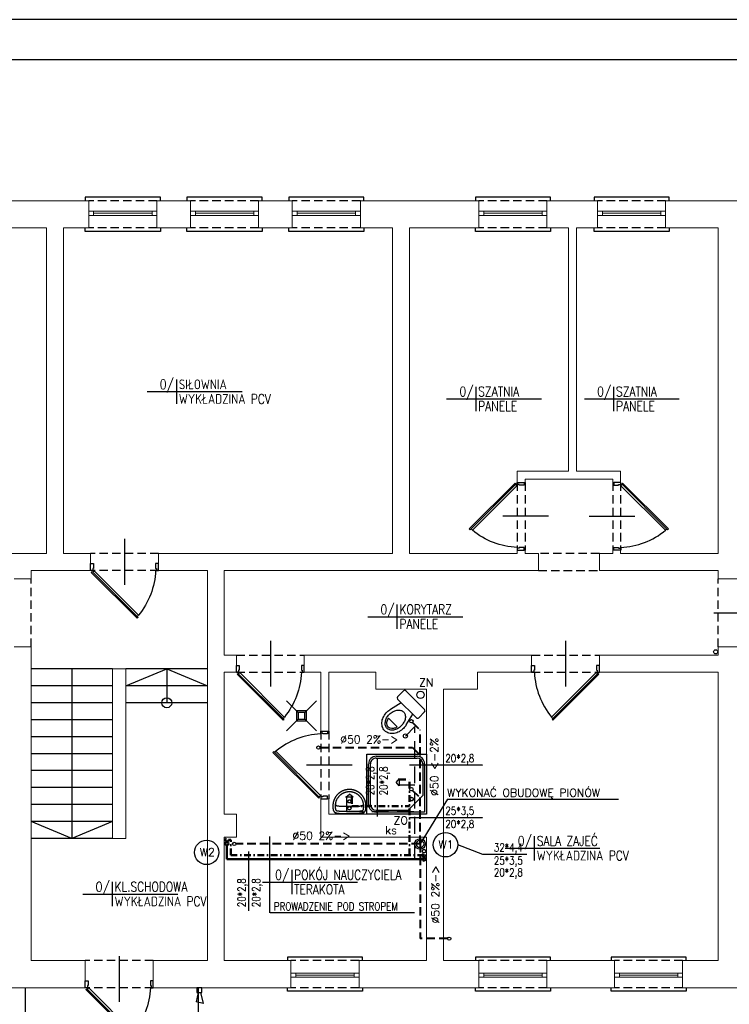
# Model space of a CAD drawing. Header units: millimetres. Extents: x -2603 to 1446, y -6775 to 6616.
# Tile 66 of 74: x -1021 to 48, y 101 to 1585. Entities that reach past the tile are written whole.
import ezdxf
from ezdxf.enums import TextEntityAlignment as Align

# ---------------------------------------------------------------- set-up
doc = ezdxf.new("R2010")
doc.units = ezdxf.units.MM
for name, pattern in [('ACAD_ISO12W100', [21, 12, -3, 0, -3, 0, -3]), ('DASHDOT', [1, 0.5, -0.25, 0, -0.25]), ('DASHED', [19.05, 12.7, -6.35]), ('DASHED2', [0.375, 0.25, -0.125])]:
    doc.linetypes.add(name, pattern=pattern)
doc.layers.get('0').update_dxf_attribs({"color": 252})
for name, color, linetype in [('1-OPIS-POM', 252, 'Continuous'), ('I-DRZWI', 252, 'Continuous'), ('I-MEBLE', 252, 'Continuous'), ('I-NAD', 252, 'DASHED'), ('I-SCIANA', 252, 'Continuous'), ('I-WIDOK', 252, 'Continuous'), ('IS CWU', 4, 'DASHDOT'), ('IS cwu cyrkulacja', 3, 'ACAD_ISO12W100'), ('IS KAN_S_OPIS', 2, 'Continuous'), ('IS KAN_SAN_RURY', 1, 'Continuous'), ('IS opis woda', 7, 'DASHED2'), ('IS WODA opis', 2, 'Continuous'), ('MK_IS W_CWU', 5, 'DASHED'), ('MK_IS W_Z', 5, 'Continuous'), ('TABELKA', 252, 'Continuous')]:
    doc.layers.add(name, color=color, linetype=linetype)
for name, color, linetype, lineweight in [('I-OKNA', 252, 'Continuous', 5), ('IS ks pod stropem', 1, 'DASHED', 40), ('IS woda w', 5, 'Continuous', 40)]:
    doc.layers.add(name, color=color, linetype=linetype, lineweight=lineweight)
doc.styles.add('ROMANS', font='romans.shx', dxfattribs={"width": 0.75})
doc.styles.add('TECH', font='simplex.shx')

# ---------------------------------------------------------------- blocks, each defined once
blk = doc.blocks.new('D90')
blk.add_line((32.6, 45), (-28, 45))
for points in [[(-9.2, 87.2), (-9.2, 90), (0, 90), (0, 86.3), (-6.4, 86.3), (-6.4, 87.2)], [(-72.6, 61.8), (-11.7, 0.9), (-10.6, 2), (-71.5, 62.9)], [(-9.2, 2.8), (-9.2, 0), (0, 0), (0, 3.7), (-6.4, 3.7), (-6.4, 2.8)]]:
    blk.add_lwpolyline(points, close=True)
blk.add_lwpolyline([(-11.3, 2.7), (-9.5, 4.5), (-68.6, 63.5), (-70.3, 61.8)])
blk.add_arc((-4.6, -14.5), 100.9, 92.6186, 129.3487)
blk = doc.blocks.new('OPIS-POM')
for p, q in [((0, 25), (0, -25)), ((-60, 0), (135, 0))]:
    blk.add_line(p, q)
at = {"style": 'ROMANS', "width": 0.8, "flags": 4}
blk.add_attdef('NR', text='', height=20, dxfattribs=at).set_placement((-5, 5), align=Align.RIGHT)
blk.add_attdef('NAZWA', (5, 5), '', height=20, dxfattribs=at)
blk.add_attdef('POW.', text='', height=20, dxfattribs=at).set_placement((-5, -5), align=Align.TOP_RIGHT)
blk.add_attdef('POSADZKA', text='', height=20, dxfattribs=at).set_placement((5, -5), align=Align.TOP_LEFT)
blk = doc.blocks.new('kratka')
for p, q in [((-15, 0), (-30, 15)), ((0, 0), (15, 15)), ((-30, -30), (-15, -15)), ((15, -30), (0, -15))]:
    blk.add_line(p, q)
blk.add_lwpolyline([(0, 0), (-15, 0), (-15, -15), (0, -15)], close=True)
blk = doc.blocks.new('umywalk50')
for points in [[(11.4, -2.5), (11.1, -2.1), (10.9, -1.7), (10.7, -1.4), (10.5, -1), (10.4, -0.5), (10.4, 0), (-10.4, 0), (-31.3, 0), (-31.3, -0.5), (-31.4, -1), (-31.5, -1.4), (-31.7, -1.7), (-32, -2.1), (-32.3, -2.5)], [(-31.8, -15), (-31.7, -14.8), (-31.7, -14.6), (-31.6, -14.4), (-31.6, -14.2), (-31.5, -14), (-31.4, -13.9), (-31.3, -13.7), (-31.2, -13.5), (-31, -13.4), (-30.9, -13.3), (-30.7, -13.1), (-30.5, -13), (-30.3, -12.9), (-30.1, -12.8), (-29.8, -12.7), (-29.5, -12.6), (-29.2, -12.5), (-28.9, -12.4), (-28.5, -12.4), (-28.1, -12.3), (-27.6, -12.2), (-27.2, -12.2), (-26.7, -12.2), (-26.1, -12.1), (-25.5, -12.1), (-24.9, -12.1), (-24.2, -12), (-23.5, -12), (-22.8, -12), (-22, -12), (-10.5, -12), (1, -12), (1.8, -12), (2.6, -12), (3.3, -12), (4, -12.1), (4.6, -12.1), (5.2, -12.1), (5.7, -12.2), (6.2, -12.2), (6.7, -12.3), (7.1, -12.3), (7.5, -12.4), (7.9, -12.4), (8.3, -12.5), (8.6, -12.6), (8.9, -12.7), (9.1, -12.8), (9.4, -12.9), (9.6, -13), (9.8, -13.1), (9.9, -13.3), (10.1, -13.4), (10.2, -13.5), (10.3, -13.7), (10.4, -13.9), (10.5, -14), (10.6, -14.2), (10.7, -14.4), (10.7, -14.6), (10.8, -14.8), (10.8, -15)]]:
    blk.add_lwpolyline(points)
for points in [[(14.6, -12), (14.6, -12.4), (14.5, -12.7), (14.5, -13.1), (14.5, -13.5), (14.5, -13.8), (14.5, -14.2), (14.4, -14.5), (14.4, -14.9), (14.3, -15.3), (14.3, -15.6), (14.2, -16), (14.2, -16.3), (14.1, -16.7), (14.1, -17), (14, -17.4), (13.9, -17.7), (13.8, -18), (13.7, -18.4), (13.6, -18.7), (13.5, -19.1), (13.4, -19.4), (13.3, -19.7), (13.2, -20), (13.1, -20.4), (13, -20.7), (12.9, -21), (12.8, -21.3), (12.6, -21.7), (12.5, -22), (12.3, -22.3), (12.2, -22.6), (12, -22.9), (11.9, -23.2), (11.7, -23.5), (11.6, -23.8), (11.4, -24.1), (11.2, -24.4), (11.1, -24.7), (10.9, -25), (10.7, -25.3), (10.5, -25.6), (10.3, -25.9), (10.2, -26.2), (10, -26.5), (9.8, -26.7), (9.6, -27), (9.3, -27.3), (9.1, -27.5), (8.9, -27.8), (8.7, -28.1), (8.5, -28.3), (8.3, -28.6), (8, -28.8), (7.8, -29.1), (7.6, -29.3), (7.3, -29.6), (7.1, -29.8), (6.8, -30.1), (6.6, -30.3), (6.3, -30.5), (6.1, -30.8), (5.8, -31), (5.6, -31.2), (5.3, -31.4), (5.1, -31.6), (4.8, -31.8), (4.5, -32), (4.2, -32.2), (4, -32.4), (3.7, -32.6), (3.4, -32.8), (3.1, -33), (2.8, -33.2), (2.5, -33.4), (2.2, -33.6), (1.9, -33.7), (1.6, -33.9), (1.3, -34.1), (1, -34.2), (0.7, -34.4), (0.4, -34.5), (0.1, -34.7), (-0.2, -34.8), (-0.5, -35), (-0.8, -35.1), (-1.1, -35.2), (-1.5, -35.4), (-1.8, -35.5), (-2.1, -35.6), (-2.4, -35.7), (-2.8, -35.8), (-3.1, -35.9), (-3.4, -36), (-3.8, -36.1), (-4.1, -36.2), (-4.5, -36.3), (-4.8, -36.4), (-5.1, -36.5), (-5.5, -36.5), (-5.8, -36.6), (-6.2, -36.7), (-6.5, -36.7), (-6.9, -36.8), (-7.2, -36.8), (-7.6, -36.9), (-7.9, -36.9), (-8.3, -37), (-8.7, -37), (-9, -37), (-9.4, -37), (-9.7, -37), (-10.1, -37), (-10.5, -37), (-10.5, -37), (-10.8, -37), (-11.2, -37), (-11.6, -37), (-11.9, -37), (-12.3, -37), (-12.7, -37), (-13, -36.9), (-13.4, -36.9), (-13.7, -36.8), (-14.1, -36.8), (-14.4, -36.7), (-14.8, -36.7), (-15.1, -36.6), (-15.5, -36.5), (-15.8, -36.5), (-16.2, -36.4), (-16.5, -36.3), (-16.8, -36.2), (-17.2, -36.1), (-17.5, -36), (-17.8, -35.9), (-18.2, -35.8), (-18.5, -35.7), (-18.8, -35.6), (-19.2, -35.5), (-19.5, -35.4), (-19.8, -35.2), (-20.1, -35.1), (-20.4, -35), (-20.8, -34.8), (-21.1, -34.7), (-21.4, -34.5), (-21.7, -34.4), (-22, -34.2), (-22.3, -34.1), (-22.6, -33.9), (-22.9, -33.7), (-23.2, -33.6), (-23.5, -33.4), (-23.8, -33.2), (-24.1, -33), (-24.3, -32.8), (-24.6, -32.6), (-24.9, -32.4), (-25.2, -32.2), (-25.5, -32), (-25.7, -31.8), (-26, -31.6), (-26.3, -31.4), (-26.5, -31.2), (-26.8, -31), (-27, -30.8), (-27.3, -30.5), (-27.6, -30.3), (-27.8, -30.1), (-28, -29.8), (-28.3, -29.6), (-28.5, -29.3), (-28.8, -29.1), (-29, -28.8), (-29.2, -28.6), (-29.4, -28.3), (-29.7, -28.1), (-29.9, -27.8), (-30.1, -27.5), (-30.3, -27.3), (-30.5, -27), (-30.7, -26.7), (-30.9, -26.4), (-31.1, -26.2), (-31.3, -25.9), (-31.5, -25.6), (-31.7, -25.3), (-31.8, -25), (-32, -24.7), (-32.2, -24.4), (-32.4, -24.1), (-32.5, -23.8), (-32.7, -23.5), (-32.8, -23.2), (-33, -22.9), (-33.1, -22.6), (-33.3, -22.3), (-33.4, -22), (-33.6, -21.7), (-33.7, -21.3), (-33.8, -21), (-34, -20.7), (-34.1, -20.4), (-34.2, -20), (-34.3, -19.7), (-34.4, -19.4), (-34.5, -19), (-34.6, -18.7), (-34.7, -18.4), (-34.8, -18), (-34.9, -17.7), (-34.9, -17.3), (-35, -17), (-35.1, -16.7), (-35.1, -16.3), (-35.2, -16), (-35.2, -15.6), (-35.3, -15.3), (-35.3, -14.9), (-35.4, -14.5), (-35.4, -14.2), (-35.4, -13.8), (-35.5, -13.5), (-35.5, -13.1), (-35.5, -12.7), (-35.5, -12.4), (-35.5, -12), (-35.5, -12), (-35.5, -11.7), (-35.5, -11.2), (-35.5, -10.7), (-35.4, -10.2), (-35.4, -9.6), (-35.4, -9.2), (-35.3, -8.7), (-35.3, -8.4), (-35.2, -8), (-35.2, -7.5), (-35.1, -7.1), (-35, -6.7), (-34.9, -6.4), (-34.8, -6), (-34.7, -5.6), (-34.6, -5.3), (-34.5, -5), (-34.4, -4.7), (-34.2, -4.4), (-34, -4.1), (-33.9, -3.9), (-33.7, -3.6), (-33.5, -3.4), (-33.2, -3.2), (-33, -3), (-32.7, -2.8), (-32.5, -2.6), (-32.1, -2.4), (-31.8, -2.3), (-31.5, -2.1), (-31.1, -2), (-30.7, -1.8), (-30.3, -1.7), (-29.8, -1.6), (-29.4, -1.5), (-29.4, -1.5), (-29, -1.4), (-28.6, -1.4), (-28.2, -1.3), (-27.8, -1.2), (-27.4, -1.2), (-26.9, -1.1), (-26.5, -1.1), (-26, -1), (-25.6, -1), (-25.1, -1), (-24.6, -1), (-10.5, -1), (3.7, -1), (4.2, -1), (4.6, -1), (5.1, -1.1), (5.5, -1.1), (6, -1.1), (6.4, -1.2), (6.8, -1.2), (7.3, -1.3), (7.7, -1.4), (8, -1.4), (8.4, -1.5), (8.9, -1.6), (9.3, -1.7), (9.8, -1.8), (10.2, -2), (10.5, -2.1), (10.9, -2.3), (11.2, -2.4), (11.5, -2.6), (11.8, -2.8), (12.1, -3), (12.3, -3.2), (12.5, -3.4), (12.7, -3.6), (12.9, -3.9), (13.1, -4.1), (13.3, -4.4), (13.4, -4.7), (13.5, -5), (13.7, -5.3), (13.8, -5.7), (13.9, -6), (14, -6.4), (14.1, -6.7), (14.2, -7.1), (14.2, -7.5), (14.3, -8), (14.4, -8.4), (14.4, -8.7), (14.4, -9.2), (14.5, -9.7), (14.5, -10.2), (14.5, -10.7), (14.5, -11.2), (14.6, -11.7)], [(-10.5, -33.5), (-11, -33.5), (-11.6, -33.5), (-12.1, -33.5), (-12.7, -33.4), (-13.1, -33.4), (-13.5, -33.3), (-13.9, -33.2), (-14.3, -33.2), (-14.7, -33.1), (-15.1, -33), (-15.5, -32.9), (-15.9, -32.8), (-16.3, -32.7), (-16.7, -32.6), (-17.1, -32.5), (-17.5, -32.4), (-17.9, -32.2), (-18.3, -32.1), (-18.7, -31.9), (-19.1, -31.7), (-19.5, -31.5), (-19.9, -31.3), (-20.3, -31.1), (-20.7, -30.9), (-21.1, -30.7), (-21.4, -30.5), (-21.8, -30.3), (-22.1, -30.1), (-22.5, -29.8), (-22.8, -29.6), (-23.2, -29.4), (-23.5, -29.1), (-23.8, -28.9), (-24.1, -28.6), (-24.4, -28.3), (-24.7, -28.1), (-25.1, -27.8), (-25.4, -27.5), (-25.7, -27.2), (-26, -26.9), (-26.3, -26.6), (-26.6, -26.3), (-26.8, -25.9), (-27.1, -25.6), (-27.4, -25.3), (-27.6, -24.9), (-27.9, -24.6), (-28.1, -24.2), (-28.4, -23.9), (-28.6, -23.5), (-28.9, -23.2), (-29.9, -21.3), (-30, -20.9), (-30.2, -20.6), (-30.4, -20.2), (-30.5, -19.8), (-30.7, -19.4), (-30.8, -19), (-30.9, -18.7), (-31, -18.3), (-31.2, -17.9), (-31.3, -17.5), (-31.4, -17.1), (-31.5, -16.7), (-31.5, -16.3), (-31.6, -15.9), (-31.7, -15.6), (-31.8, -15.2), (-31.8, -14.8), (-31.9, -14.4), (-31.9, -14), (-31.9, -13.6), (-32, -13.2), (-32, -12.8), (-32, -12.4), (-32, -11.9), (-32, -11.5), (-32, -11.1), (-32, -10.7), (-31.9, -10.3), (-31.9, -9.9), (-31.9, -9.5), (-31.8, -9), (-31.8, -8.6), (-31.7, -8.2), (-31.7, -7.8), (-31.6, -7.4), (-31.5, -7), (-31.4, -6.6), (-31.2, -6.3), (-31, -6.1), (-30.8, -5.8), (-30.5, -5.6), (-30.2, -5.4), (-29.9, -5.3), (-29.5, -5.1), (-29.2, -5), (-28.8, -4.9), (-28.4, -4.8), (-27.9, -4.7), (-27.5, -4.7), (-27.1, -4.6), (-26.7, -4.6), (-26.3, -4.6), (-25.9, -4.5), (-25.5, -4.5), (-25.2, -4.5), (-24.9, -4.5), (-24.6, -4.5), (-10.5, -4.5), (3.7, -4.5), (4, -4.5), (4.3, -4.5), (4.6, -4.5), (5, -4.5), (5.4, -4.6), (5.8, -4.6), (6.2, -4.6), (6.6, -4.7), (7, -4.7), (7.4, -4.8), (7.8, -4.9), (8.2, -5), (8.6, -5.1), (9, -5.3), (9.3, -5.4), (9.6, -5.6), (9.9, -5.8), (10.1, -6.1), (10.3, -6.3), (10.4, -6.6), (10.5, -7), (10.6, -7.4), (10.7, -7.8), (10.8, -8.2), (10.9, -8.6), (10.9, -9), (10.9, -9.5), (11, -9.9), (11, -10.3), (11, -10.7), (11, -11.1), (11, -11.5), (11, -11.9), (11, -12.4), (11, -12.8), (11, -13.2), (11, -13.6), (11, -14), (10.9, -14.4), (10.9, -14.8), (10.8, -15.2), (10.7, -15.6), (10.7, -16), (10.6, -16.3), (10.5, -16.7), (10.4, -17.1), (10.3, -17.5), (10.2, -17.9), (10.1, -18.3), (10, -18.7), (9.8, -19), (9.7, -19.4), (9.6, -19.8), (9.4, -20.2), (9.3, -20.6), (9.1, -20.9), (8.9, -21.3), (8.9, -21.3), (7.9, -23.2), (7.7, -23.5), (7.5, -23.9), (7.2, -24.2), (7, -24.6), (6.7, -24.9), (6.4, -25.3), (6.2, -25.6), (5.9, -25.9), (5.6, -26.3), (5.3, -26.6), (5, -26.9), (4.7, -27.2), (4.4, -27.5), (4.1, -27.8), (3.8, -28.1), (3.5, -28.3), (3.2, -28.6), (2.9, -28.9), (2.5, -29.1), (2.2, -29.4), (1.9, -29.6), (1.5, -29.8), (1.2, -30.1), (0.9, -30.3), (0.5, -30.5), (0.1, -30.7), (-0.2, -30.9), (-0.6, -31.1), (-1, -31.3), (-1.4, -31.5), (-1.8, -31.7), (-2.3, -31.9), (-2.7, -32.1), (-3.1, -32.2), (-3.1, -32.2), (-3.5, -32.4), (-3.9, -32.5), (-4.3, -32.6), (-4.7, -32.7), (-5.1, -32.8), (-5.5, -32.9), (-5.8, -33), (-6.2, -33.1), (-6.6, -33.2), (-7, -33.2), (-7.4, -33.3), (-7.9, -33.4), (-8.3, -33.4), (-8.8, -33.5), (-9.4, -33.5), (-9.9, -33.5)], [(-8.2, -19), (-8.2, -19), (-8.2, -18.9), (-8.2, -18.9), (-8.2, -18.9), (-8.2, -18.9), (-8.2, -18.8), (-8.2, -18.8), (-8.2, -18.8), (-8.2, -18.8), (-8.2, -18.7), (-8.2, -18.7), (-8.2, -18.7), (-8.2, -18.7), (-8.2, -18.6), (-8.2, -18.6), (-8.2, -18.6), (-8.2, -18.6), (-8.2, -18.5), (-8.2, -18.5), (-8.2, -18.5), (-8.2, -18.5), (-8.2, -18.4), (-8.3, -18.4), (-8.3, -18.4), (-8.3, -18.4), (-8.3, -18.3), (-8.3, -18.3), (-8.3, -18.3), (-8.3, -18.3), (-8.3, -18.2), (-8.3, -18.2), (-8.3, -18.2), (-8.3, -18.2), (-8.3, -18.1), (-8.4, -18.1), (-8.4, -18.1), (-8.4, -18.1), (-8.4, -18), (-8.4, -18), (-8.4, -18), (-8.4, -18), (-8.4, -17.9), (-8.4, -17.9), (-8.5, -17.9), (-8.5, -17.9), (-8.5, -17.8), (-8.5, -17.8), (-8.5, -17.8), (-8.5, -17.8), (-8.5, -17.8), (-8.6, -17.7), (-8.6, -17.7), (-8.6, -17.7), (-8.6, -17.7), (-8.6, -17.6), (-8.6, -17.6), (-8.6, -17.6), (-8.7, -17.6), (-8.7, -17.6), (-8.7, -17.5), (-8.7, -17.5), (-8.7, -17.5), (-8.7, -17.5), (-8.8, -17.5), (-8.8, -17.4), (-8.8, -17.4), (-8.8, -17.4), (-8.8, -17.4), (-8.9, -17.4), (-8.9, -17.3), (-8.9, -17.3), (-8.9, -17.3), (-8.9, -17.3), (-8.9, -17.3), (-9, -17.3), (-9, -17.2), (-9, -17.2), (-9, -17.2), (-9, -17.2), (-9.1, -17.2), (-9.1, -17.2), (-9.1, -17.1), (-9.1, -17.1), (-9.2, -17.1), (-9.2, -17.1), (-9.2, -17.1), (-9.2, -17.1), (-9.2, -17.1), (-9.3, -17), (-9.3, -17), (-9.3, -17), (-9.3, -17), (-9.4, -17), (-9.4, -17), (-9.4, -17), (-9.4, -16.9), (-9.4, -16.9), (-9.5, -16.9), (-9.5, -16.9), (-9.5, -16.9), (-9.5, -16.9), (-9.6, -16.9), (-9.6, -16.9), (-9.6, -16.9), (-9.6, -16.9), (-9.7, -16.8), (-9.7, -16.8), (-9.7, -16.8), (-9.7, -16.8), (-9.8, -16.8), (-9.8, -16.8), (-9.8, -16.8), (-9.8, -16.8), (-9.9, -16.8), (-9.9, -16.8), (-9.9, -16.8), (-9.9, -16.8), (-10, -16.8), (-10, -16.7), (-10, -16.7), (-10, -16.7), (-10.1, -16.7), (-10.1, -16.7), (-10.1, -16.7), (-10.1, -16.7), (-10.2, -16.7), (-10.2, -16.7), (-10.2, -16.7), (-10.3, -16.7), (-10.3, -16.7), (-10.3, -16.7), (-10.3, -16.7), (-10.4, -16.7), (-10.4, -16.7), (-10.4, -16.7), (-10.4, -16.7), (-10.5, -16.7), (-10.5, -16.7), (-10.5, -16.7), (-10.5, -16.7), (-10.6, -16.7), (-10.6, -16.7), (-10.6, -16.7), (-10.6, -16.7), (-10.7, -16.7), (-10.7, -16.7), (-10.7, -16.7), (-10.8, -16.7), (-10.8, -16.7), (-10.8, -16.7), (-10.8, -16.7), (-10.9, -16.7), (-10.9, -16.7), (-10.9, -16.7), (-10.9, -16.7), (-11, -16.7), (-11, -16.8), (-11, -16.8), (-11, -16.8), (-11.1, -16.8), (-11.1, -16.8), (-11.1, -16.8), (-11.1, -16.8), (-11.2, -16.8), (-11.2, -16.8), (-11.2, -16.8), (-11.2, -16.8), (-11.3, -16.8), (-11.3, -16.8), (-11.3, -16.8), (-11.3, -16.9), (-11.4, -16.9), (-11.4, -16.9), (-11.4, -16.9), (-11.4, -16.9), (-11.5, -16.9), (-11.5, -16.9), (-11.5, -16.9), (-11.5, -16.9), (-11.5, -17), (-11.6, -17), (-11.6, -17), (-11.6, -17), (-11.6, -17), (-11.7, -17), (-11.7, -17), (-11.7, -17.1), (-11.7, -17.1), (-11.8, -17.1), (-11.8, -17.1), (-11.8, -17.1), (-11.8, -17.1), (-11.8, -17.1), (-11.9, -17.2), (-11.9, -17.2), (-11.9, -17.2), (-11.9, -17.2), (-11.9, -17.2), (-12, -17.2), (-12, -17.3), (-12, -17.3), (-12, -17.3), (-12, -17.3), (-12.1, -17.3), (-12.1, -17.3), (-12.1, -17.4), (-12.1, -17.4), (-12.1, -17.4), (-12.2, -17.4), (-12.2, -17.4), (-12.2, -17.5), (-12.2, -17.5), (-12.2, -17.5), (-12.2, -17.5), (-12.3, -17.5), (-12.3, -17.6), (-12.3, -17.6), (-12.3, -17.6), (-12.3, -17.6), (-12.3, -17.6), (-12.4, -17.7), (-12.4, -17.7), (-12.4, -17.7), (-12.4, -17.7), (-12.4, -17.7), (-12.4, -17.8), (-12.4, -17.8), (-12.5, -17.8), (-12.5, -17.8), (-12.5, -17.9), (-12.5, -17.9), (-12.5, -17.9), (-12.5, -17.9), (-12.5, -18), (-12.5, -18), (-12.6, -18), (-12.6, -18), (-12.6, -18), (-12.6, -18.1), (-12.6, -18.1), (-12.6, -18.1), (-12.6, -18.1), (-12.6, -18.2), (-12.6, -18.2), (-12.6, -18.2), (-12.7, -18.2), (-12.7, -18.3), (-12.7, -18.3), (-12.7, -18.3), (-12.7, -18.3), (-12.7, -18.4), (-12.7, -18.4), (-12.7, -18.4), (-12.7, -18.4), (-12.7, -18.5), (-12.7, -18.5), (-12.7, -18.5), (-12.7, -18.5), (-12.7, -18.6), (-12.7, -18.6), (-12.8, -18.6), (-12.8, -18.7), (-12.8, -18.7), (-12.8, -18.7), (-12.8, -18.7), (-12.8, -18.8), (-12.8, -18.8), (-12.8, -18.8), (-12.8, -18.8), (-12.8, -18.9), (-12.8, -18.9), (-12.8, -18.9), (-12.8, -18.9), (-12.8, -19), (-12.8, -19), (-12.8, -19), (-12.8, -19), (-12.8, -19.1), (-12.8, -19.1), (-12.8, -19.1), (-12.8, -19.2), (-12.8, -19.2), (-12.8, -19.2), (-12.8, -19.2), (-12.8, -19.3), (-12.8, -19.3), (-12.8, -19.3), (-12.8, -19.3), (-12.8, -19.4), (-12.7, -19.4), (-12.7, -19.4), (-12.7, -19.4), (-12.7, -19.5), (-12.7, -19.5), (-12.7, -19.5), (-12.7, -19.5), (-12.7, -19.6), (-12.7, -19.6), (-12.7, -19.6), (-12.7, -19.6), (-12.7, -19.7), (-12.7, -19.7), (-12.7, -19.7), (-12.7, -19.7), (-12.6, -19.8), (-12.6, -19.8), (-12.6, -19.8), (-12.6, -19.8), (-12.6, -19.9), (-12.6, -19.9), (-12.6, -19.9), (-12.6, -19.9), (-12.6, -20), (-12.6, -20), (-12.5, -20), (-12.5, -20), (-12.5, -20.1), (-12.5, -20.1), (-12.5, -20.1), (-12.5, -20.1), (-12.5, -20.1), (-12.5, -20.2), (-12.4, -20.2), (-12.4, -20.2), (-12.4, -20.2), (-12.4, -20.3), (-12.4, -20.3), (-12.4, -20.3), (-12.4, -20.3), (-12.3, -20.3), (-12.3, -20.4), (-12.3, -20.4), (-12.3, -20.4), (-12.3, -20.4), (-12.3, -20.5), (-12.2, -20.5), (-12.2, -20.5), (-12.2, -20.5), (-12.2, -20.5), (-12.2, -20.6), (-12.2, -20.6), (-12.1, -20.6), (-12.1, -20.6), (-12.1, -20.6), (-12.1, -20.6), (-12.1, -20.7), (-12, -20.7), (-12, -20.7), (-12, -20.7), (-12, -20.7), (-12, -20.8), (-11.9, -20.8), (-11.9, -20.8), (-11.9, -20.8), (-11.9, -20.8), (-11.9, -20.8), (-11.8, -20.9), (-11.8, -20.9), (-11.8, -20.9), (-11.8, -20.9), (-11.8, -20.9), (-11.7, -20.9), (-11.7, -20.9), (-11.7, -21), (-11.7, -21), (-11.6, -21), (-11.6, -21), (-11.6, -21), (-11.6, -21), (-11.6, -21), (-11.5, -21), (-11.5, -21.1), (-11.5, -21.1), (-11.5, -21.1), (-11.4, -21.1), (-11.4, -21.1), (-11.4, -21.1), (-11.4, -21.1), (-11.3, -21.1), (-11.3, -21.1), (-11.3, -21.2), (-11.3, -21.2), (-11.2, -21.2), (-11.2, -21.2), (-11.2, -21.2), (-11.2, -21.2), (-11.1, -21.2), (-11.1, -21.2), (-11.1, -21.2), (-11.1, -21.2), (-11, -21.2), (-11, -21.2), (-11, -21.2), (-11, -21.2), (-10.9, -21.3), (-10.9, -21.3), (-10.9, -21.3), (-10.9, -21.3), (-10.8, -21.3), (-10.8, -21.3), (-10.8, -21.3), (-10.8, -21.3), (-10.7, -21.3), (-10.7, -21.3), (-10.7, -21.3), (-10.7, -21.3), (-10.6, -21.3), (-10.6, -21.3), (-10.6, -21.3), (-10.5, -21.3), (-10.5, -21.3), (-10.5, -21.3), (-10.5, -21.3), (-10.4, -21.3), (-10.4, -21.3), (-10.4, -21.3), (-10.4, -21.3), (-10.3, -21.3), (-10.3, -21.3), (-10.3, -21.3), (-10.3, -21.3), (-10.2, -21.3), (-10.2, -21.3), (-10.2, -21.3), (-10.2, -21.3), (-10.1, -21.3), (-10.1, -21.3), (-10.1, -21.3), (-10, -21.3), (-10, -21.3), (-10, -21.2), (-10, -21.2), (-9.9, -21.2), (-9.9, -21.2), (-9.9, -21.2), (-9.9, -21.2), (-9.8, -21.2), (-9.8, -21.2), (-9.8, -21.2), (-9.8, -21.2), (-9.7, -21.2), (-9.7, -21.2), (-9.7, -21.2), (-9.7, -21.2), (-9.6, -21.1), (-9.6, -21.1), (-9.6, -21.1), (-9.6, -21.1), (-9.5, -21.1), (-9.5, -21.1), (-9.5, -21.1), (-9.5, -21.1), (-9.5, -21.1), (-9.4, -21), (-9.4, -21), (-9.4, -21), (-9.4, -21), (-9.3, -21), (-9.3, -21), (-9.3, -21), (-9.3, -21), (-9.2, -20.9), (-9.2, -20.9), (-9.2, -20.9), (-9.2, -20.9), (-9.2, -20.9), (-9.1, -20.9), (-9.1, -20.9), (-9.1, -20.8), (-9.1, -20.8), (-9.1, -20.8), (-9, -20.8), (-9, -20.8), (-9, -20.8), (-9, -20.7), (-9, -20.7), (-8.9, -20.7), (-8.9, -20.7), (-8.9, -20.7), (-8.9, -20.7), (-8.9, -20.6), (-8.8, -20.6), (-8.8, -20.6), (-8.8, -20.6), (-8.8, -20.6), (-8.8, -20.5), (-8.7, -20.5), (-8.7, -20.5), (-8.7, -20.5), (-8.7, -20.5), (-8.7, -20.4), (-8.7, -20.4), (-8.6, -20.4), (-8.6, -20.4), (-8.6, -20.4), (-8.6, -20.3), (-8.6, -20.3), (-8.6, -20.3), (-8.6, -20.3), (-8.5, -20.2), (-8.5, -20.2), (-8.5, -20.2), (-8.5, -20.2), (-8.5, -20.2), (-8.5, -20.1), (-8.5, -20.1), (-8.4, -20.1), (-8.4, -20.1), (-8.4, -20), (-8.4, -20), (-8.4, -20), (-8.4, -20), (-8.4, -19.9), (-8.4, -19.9), (-8.4, -19.9), (-8.3, -19.9), (-8.3, -19.8), (-8.3, -19.8), (-8.3, -19.8), (-8.3, -19.8), (-8.3, -19.7), (-8.3, -19.7), (-8.3, -19.7), (-8.3, -19.7), (-8.3, -19.6), (-8.3, -19.6), (-8.3, -19.6), (-8.2, -19.6), (-8.2, -19.5), (-8.2, -19.5), (-8.2, -19.5), (-8.2, -19.5), (-8.2, -19.4), (-8.2, -19.4), (-8.2, -19.4), (-8.2, -19.4), (-8.2, -19.3), (-8.2, -19.3), (-8.2, -19.3), (-8.2, -19.3), (-8.2, -19.2), (-8.2, -19.2), (-8.2, -19.2), (-8.2, -19.2), (-8.2, -19.1), (-8.2, -19.1), (-8.2, -19.1), (-8.2, -19.1), (-8.2, -19), (-8.2, -19)]]:
    blk.add_lwpolyline(points, close=True)
blk = doc.blocks.new('natrysk90')
for p, q in [((-90, -90), (-90, 0)), ((-90, 0), (0, 0)), ((0, 0), (0, -90)), ((-90, -90), (-90, 0)), ((-90, 0), (0, 0)), ((-90, -90), (-90, 0)), ((-90, 0), (0, 0)), ((-87.2, -75.9), (-87.2, -2.8)), ((-87.2, -2.8), (-14.1, -2.8)), ((-87.2, -75.9), (-87.2, -2.8)), ((-87.2, -2.8), (-14.1, -2.8)), ((-87.2, -75.9), (-87.2, -2.8)), ((-87.2, -2.8), (-14.1, -2.8)), ((-84.4, -28.1), (-61.9, -5.6)), ((-84.4, -28.1), (-61.9, -5.6)), ((-84.4, -28.1), (-61.9, -5.6)), ((-61.9, -5.6), (-14.1, -5.6)), ((-61.9, -5.6), (-14.1, -5.6)), ((-61.9, -5.6), (-14.1, -5.6)), ((-5.6, -14.1), (-5.6, -75.9)), ((-5.6, -14.1), (-5.6, -75.9)), ((-5.6, -14.1), (-5.6, -75.9)), ((-2.8, -14.1), (-2.8, -75.9)), ((-2.8, -14.1), (-2.8, -75.9)), ((-2.8, -14.1), (-2.8, -75.9)), ((0, 0), (0, -90)), ((0, 0), (0, -90)), ((-84.4, -75.9), (-84.4, -28.1)), ((-84.4, -75.9), (-84.4, -28.1)), ((-84.4, -75.9), (-84.4, -28.1)), ((-14.1, -84.4), (-75.9, -84.4)), ((-14.1, -84.4), (-75.9, -84.4)), ((-14.1, -84.4), (-75.9, -84.4)), ((-14.1, -87.2), (-75.9, -87.2)), ((-14.1, -87.2), (-75.9, -87.2)), ((-14.1, -87.2), (-75.9, -87.2)), ((0, -90), (-90, -90)), ((0, -90), (-90, -90)), ((0, -90), (-90, -90))]:
    blk.add_line(p, q)
blk.add_circle((-67.5, -22.5), 2.81)
blk.add_circle((-67.5, -22.5), 2.81)
blk.add_circle((-67.5, -22.5), 2.81)
for centre, radius, start, end in [((-14.1, -14.1), 11.2, 0, 90), ((-14.1, -14.1), 11.2, 0, 90), ((-14.1, -14.1), 11.2, 0, 90), ((-14.1, -14.1), 8.44, 0, 90), ((-14.1, -14.1), 8.44, 0, 90), ((-14.1, -14.1), 8.44, 0, 90), ((-75.9, -75.9), 11.2, 180, 270), ((-75.9, -75.9), 11.2, 180, 270), ((-75.9, -75.9), 11.2, 180, 270), ((-75.9, -75.9), 8.44, 180, 270), ((-75.9, -75.9), 8.44, 180, 270), ((-75.9, -75.9), 8.44, 180, 270), ((-14.1, -75.9), 8.44, 270, 0), ((-14.1, -75.9), 11.2, 270, 0), ((-14.1, -75.9), 8.44, 270, 0), ((-14.1, -75.9), 11.2, 270, 0), ((-14.1, -75.9), 8.44, 270, 0), ((-14.1, -75.9), 11.2, 270, 0)]:
    blk.add_arc(centre, radius, start, end)
blk = doc.blocks.new('wc')
for p, q in [((20, 0), (-20, 0)), ((-22.5, -2.5), (-22.5, -15)), ((22.5, -15), (22.5, -2.5)), ((-20, -17.5), (20, -17.5)), ((-16.7, -35.7), (-12.5, -17.5)), ((16.7, -35.7), (12.5, -17.5)), ((9.4, -47.6), (-9.4, -47.6))]:
    blk.add_line(p, q)
blk.add_lwpolyline([(12.5, -42.5, -0.072039), (11.5, -49.4, -0.083339), (8.8, -54.9, -0.106661), (4.5, -58.8, -0.132138), (0, -60, -0.132138), (-4.5, -58.8, -0.106661), (-8.8, -54.9, -0.083339), (-11.5, -49.4, -0.072039), (-12.5, -42.5, -0.072039), (-11.5, -35.6, -0.083339), (-8.8, -30.1, -0.106661), (-4.5, -26.2, -0.132138), (0, -25, -0.132138), (4.5, -26.2, -0.106661), (8.8, -30.1, -0.083339), (11.5, -35.6, -0.072039)], format="xyb", close=True)
for points in [[(17.5, -42.5, -0.072039), (16.3, -50.8, -0.083339), (12.9, -57.8, -0.106661), (7.1, -63.1, -0.132138), (0, -65, -0.132138), (-7.1, -63.1, -0.106661), (-12.9, -57.8, -0.083339), (-16.3, -50.8, -0.072039), (-17.5, -42.5, -0.05824), (-16.7, -35.7, -0.083339)], [(16.7, -35.7, -0.05824), (17.5, -42.5, -0.072039)], [(9.4, -47.6, -0.013234), (9.1, -48.7, -0.083339), (6.8, -53.4, -0.106661), (3.3, -56.6, -0.132138), (0, -57.5, -0.132138), (-3.3, -56.6, -0.106661), (-6.8, -53.4, -0.083339), (-9.1, -48.7, -0.013234), (-9.4, -47.6, -0.072039)]]:
    blk.add_lwpolyline(points, format="xyb")
for centre, start, end in [((-20, -2.5), 90, 180), ((20, -2.5), 0, 90), ((-20, -15), 180, 270), ((20, -15), 270, 0)]:
    blk.add_arc(centre, 2.5, start, end)

msp = doc.modelspace()

# ---------------------------------------------------------------- linework, layer by layer
at = {"layer": 'I-NAD'}
for points in [[(-814.2, 1311.9), (-916.9, 1311.9)], [(-660.9, 1311.9), (-763.5, 1311.9)], [(-507.5, 1311.9), (-610.2, 1311.9)], [(-226.4, 1311.9), (-329.1, 1311.9)], [(-47.5, 1311.9), (-150.1, 1311.9)], [(-814.2, 1271), (-916.9, 1271)], [(-660.9, 1271), (-763.5, 1271)], [(-507.5, 1271), (-610.2, 1271)], [(-226.4, 1271), (-329.1, 1271)], [(-47.5, 1271), (-150.1, 1271)], [(-271.3, 887.5), (-271.3, 785.3)], [(-259.3, 887.5), (-259.3, 785.3)], [(-127.3, 887.5), (-127.3, 785.3)], [(-115.3, 887.5), (-115.3, 785.3)], [(-811.9, 780.3), (-914.1, 780.2)], [(-147.3, 780.3), (-239.3, 780.3)], [(-1003.9, 639.7), (-1003.9, 742)], [(-811.9, 754.8), (-914.1, 754.7)], [(-239.3, 754.8), (-147.3, 754.8)], [(31.7, 639.7), (31.7, 742)], [(-694.3, 627), (-592.1, 627)], [(-249.5, 626.9), (-147.3, 627)], [(-694.3, 601.5), (-592.1, 601.5)], [(-249.5, 601.4), (-147.3, 601.5)], [(-567.2, 512.6), (-567.2, 410.4)], [(-555, 512.6), (-555, 410.4)], [(-819.8, 166.9), (-922.1, 166.9)], [(-509.6, 166.9), (-612.3, 166.9)], [(-226.4, 166.9), (-329.1, 166.9)], [(-21.9, 166.9), (-124.6, 166.9)], [(-819.8, 126), (-922.1, 126)], [(-509.6, 126), (-612.3, 126)], [(-226.4, 126), (-329.1, 126)], [(-21.9, 126), (-124.6, 126)]]:
    msp.add_lwpolyline(points, dxfattribs=at)
at = {"layer": 'I-OKNA'}
for points in [[(-814.2, 1296.2), (-916.9, 1296.2)], [(-909.6, 1296.2), (-909.6, 1289.9)], [(-821.6, 1293.1), (-909.6, 1293.1)], [(-821.6, 1296.2), (-821.6, 1289.9)], [(-660.9, 1296.2), (-763.5, 1296.2)], [(-756.2, 1296.2), (-756.2, 1289.9)], [(-668.2, 1293.1), (-756.2, 1293.1)], [(-668.2, 1296.2), (-668.2, 1289.9)], [(-507.5, 1296.2), (-610.2, 1296.2)], [(-602.8, 1296.2), (-602.8, 1289.9)], [(-514.9, 1293.1), (-602.8, 1293.1)], [(-514.9, 1296.2), (-514.9, 1289.9)], [(-226.4, 1296.2), (-329.1, 1296.2)], [(-321.7, 1296.2), (-321.7, 1289.9)], [(-233.8, 1293.1), (-321.7, 1293.1)], [(-233.8, 1296.2), (-233.8, 1289.9)], [(-47.5, 1296.2), (-150.1, 1296.2)], [(-142.8, 1296.2), (-142.8, 1289.9)], [(-54.8, 1293.1), (-142.8, 1293.1)], [(-54.8, 1296.2), (-54.8, 1289.9)], [(-814.2, 1289.9), (-916.9, 1289.9)], [(-660.9, 1289.9), (-763.5, 1289.9)], [(-507.5, 1289.9), (-610.2, 1289.9)], [(-226.4, 1289.9), (-329.1, 1289.9)], [(-47.5, 1289.9), (-150.1, 1289.9)], [(-509.6, 148), (-612.3, 148)], [(-509.6, 141.7), (-612.3, 141.7)], [(-604.9, 141.7), (-604.9, 148)], [(-517, 144.9), (-604.9, 144.9)], [(-517, 141.7), (-517, 148)], [(-226.4, 148), (-329.1, 148)], [(-226.4, 141.7), (-329.1, 141.7)], [(-321.7, 141.7), (-321.7, 148)], [(-233.8, 144.9), (-321.7, 144.9)], [(-233.8, 141.7), (-233.8, 148)], [(-21.9, 148), (-124.6, 148)], [(-21.9, 141.7), (-124.6, 141.7)], [(-117.2, 141.7), (-117.2, 148)], [(-29.2, 144.9), (-117.2, 144.9)], [(-29.2, 141.7), (-29.2, 148)]]:
    msp.add_lwpolyline(points, dxfattribs=at)
at = {"layer": 'I-SCIANA', "lineweight": 0}
for points in [[(-1069.8, 1311.9), (-916.5, 1311.9)], [(-916.9, 1296.2), (-916.9, 1311.9)], [(-814.2, 1311.9), (-763.1, 1311.9)], [(-814.2, 1271), (-814.2, 1311.9)], [(-814.2, 1296.2), (-814.2, 1311.9)], [(-763.5, 1296.2), (-763.5, 1311.9)], [(-660.9, 1311.9), (-609.8, 1311.9)], [(-660.9, 1271), (-660.9, 1311.9)], [(-660.9, 1296.2), (-660.9, 1311.9)], [(-610.2, 1296.2), (-610.2, 1311.9)], [(-507.5, 1311.9), (-328.6, 1311.9)], [(-507.5, 1271), (-507.5, 1311.9)], [(-507.5, 1296.2), (-507.5, 1311.9)], [(-329.1, 1296.2), (-329.1, 1311.9)], [(-226.4, 1311.9), (-149.7, 1311.9)], [(-226.4, 1271), (-226.4, 1311.9)], [(-226.4, 1296.2), (-226.4, 1311.9)], [(-150.1, 1296.2), (-150.1, 1311.9)], [(-47.5, 1311.9), (72.7, 1311.9), (72.7, 742)], [(-47.5, 1271), (-47.5, 1311.9)], [(-47.5, 1296.2), (-47.5, 1311.9)], [(-916.9, 1296.2), (-916.9, 1271)], [(-814.2, 1296.2), (-814.2, 1271)], [(-763.5, 1296.2), (-763.5, 1271)], [(-660.9, 1296.2), (-660.9, 1271)], [(-610.2, 1296.2), (-610.2, 1271)], [(-507.5, 1296.2), (-507.5, 1271)], [(-329.1, 1296.2), (-329.1, 1271)], [(-226.4, 1296.2), (-226.4, 1271)], [(-150.1, 1296.2), (-150.1, 1271)], [(-47.5, 1296.2), (-47.5, 1271)], [(-1069.8, 1271), (-980.4, 1271)], [(-980.4, 780.3), (-980.4, 1271)], [(-954.8, 1271), (-916.5, 1271)], [(-954.8, 1271), (-916.5, 1271)], [(-954.8, 1271), (-916.5, 1271)], [(-954.8, 1271), (-954.8, 780.3)], [(-814.2, 1271), (-763.1, 1271)], [(-814.2, 1271), (-763.1, 1271)], [(-814.2, 1271), (-763.1, 1271)], [(-660.9, 1271), (-609.8, 1271)], [(-660.9, 1271), (-609.8, 1271)], [(-660.9, 1271), (-609.8, 1271)], [(-507.5, 1271), (-459, 1271)], [(-507.5, 1271), (-459, 1271)], [(-507.5, 1271), (-459, 1271), (-459, 780.3)], [(-433.4, 1271), (-328.6, 1271)], [(-433.4, 1271), (-433.4, 780.3)], [(-226.4, 1271), (-194, 1271)], [(-194, 1271), (-194, 904.2)], [(-182, 1271), (-182, 904.2)], [(-182, 1271), (-149.7, 1271)], [(-47.5, 1271), (31.7, 1271), (31.7, 780.3)], [(-194, 904.2), (-257.7, 904.2), (-271.3, 904.2), (-271.3, 887.5)], [(-127.3, 887.5), (-127.3, 892.2), (-257.7, 892.2), (-259.3, 892.2), (-259.3, 887.5)], [(-115.3, 887.5), (-115.3, 904.2), (-182, 904.2)], [(-271.3, 887.5), (-259.3, 887.5)], [(-127.3, 887.5), (-115.3, 887.5)], [(-980.4, 780.3), (-1139, 780.3)], [(-914.1, 780.2), (-954.8, 780.3)], [(-914.1, 754.7), (-914.1, 780.2)], [(-459, 780.3), (-811.9, 780.3)], [(-811.9, 754.8), (-811.9, 780.3)], [(-271.3, 780.3), (-433.4, 780.3)], [(-271.3, 785.3), (-259.3, 785.3)], [(-271.3, 785.3), (-271.3, 780.3)], [(-259.3, 785.3), (-259.3, 780.3)], [(-239.3, 780.3), (-259.3, 780.3)], [(-239.3, 754.8), (-239.3, 780.3)], [(-147.3, 754.8), (-147.3, 780.3)], [(-127.3, 780.3), (-147.3, 780.3)], [(-127.3, 780.3), (-127.3, 785.3)], [(-127.3, 785.3), (-115.3, 785.3)], [(-115.3, 780.3), (-115.3, 785.3)], [(31.7, 780.3), (-115.3, 780.3)], [(-1003.9, 742), (-1029.4, 742)], [(-914.1, 754.7), (-1003.9, 754.8)], [(-1003.9, 742), (-1003.9, 754.8)], [(-738, 754.8), (-811.9, 754.8)], [(-738, 742), (-738, 754.8)], [(-738, 166.9), (-738, 742)], [(-239.3, 754.8), (-712.6, 754.8)], [(-712.6, 754.8), (-712.6, 742)], [(-712.6, 742), (-712.6, 627)], [(31.7, 754.8), (-147.3, 754.8)], [(31.7, 754.8), (31.7, 742)], [(72.7, 742), (31.7, 742)], [(-1003.9, 639.7), (-1029.4, 639.7)], [(-1003.9, 166.9), (-1003.9, 639.7)], [(31.7, 639.7), (31.7, 627)], [(72.7, 639.7), (31.7, 639.7)], [(-694.3, 627), (-712.6, 627)], [(-694.3, 601.4), (-694.3, 627)], [(-249.5, 627), (-592.1, 627)], [(-592.1, 601.4), (-592.1, 627)], [(-249.5, 601.4), (-249.5, 627)], [(31.7, 627), (-147.3, 627)], [(-147.3, 601.4), (-147.3, 627)], [(-881.2, 350.9), (-881.2, 606.5)], [(-860.8, 606.5), (-881.2, 606.5)], [(-860.8, 350.9), (-860.8, 606.5)], [(-694.3, 601.4), (-712.6, 601.4)], [(-712.6, 387.7), (-712.6, 601.4)], [(-567.2, 601.4), (-592.1, 601.4)], [(-567.3, 512.6), (-567.2, 601.4)], [(-555.1, 512.6), (-555, 601.4)], [(-484.5, 601.4), (-555, 601.4)], [(-484.5, 601.4), (-484.5, 575.8), (-407.9, 575.8)], [(-331.2, 601.4), (-331.2, 575.8), (-382.3, 575.8)], [(-249.5, 601.4), (-331.2, 601.4)], [(31.7, 601.4), (-147.3, 601.4)], [(31.7, 601.4), (31.7, 166.9), (-21.9, 166.9)], [(-407.9, 387.7), (-407.9, 575.8)], [(-382.3, 166.9), (-382.3, 575.8)], [(-555.1, 512.6), (-567.3, 512.6)], [(-567.2, 387.7), (-567.2, 410.4)], [(-555, 410.4), (-567.2, 410.4)], [(-555, 387.7), (-555, 410.4)], [(-694.3, 387.7), (-712.6, 387.7)], [(-694.3, 352.9), (-694.3, 387.7)], [(-567.2, 352.9), (-567.2, 387.7)], [(-407.9, 387.7), (-555, 387.7)], [(-860.8, 350.9), (-881.2, 350.9)], [(-694.3, 352.9), (-712.6, 352.9)], [(-712.6, 166.9), (-712.6, 352.9)], [(-407.9, 352.9), (-567.2, 352.9)], [(-407.9, 166.9), (-407.9, 352.9)], [(-922.1, 166.9), (-1003.9, 166.9)], [(-922.1, 166.9), (-922.1, 126)], [(-738, 166.9), (-819.8, 166.9)], [(-819.8, 166.9), (-819.8, 126)], [(-611.9, 166.9), (-712.6, 166.9)], [(-612.3, 141.7), (-612.3, 166.9)], [(-407.9, 166.9), (-509.6, 166.9)], [(-509.6, 166.9), (-509.6, 126)], [(-509.6, 141.7), (-509.6, 166.9)], [(-328.6, 166.9), (-382.3, 166.9)], [(-329.1, 141.7), (-329.1, 166.9)], [(-124.1, 166.9), (-226.4, 166.9)], [(-226.4, 166.9), (-226.4, 126)], [(-226.4, 141.7), (-226.4, 166.9)], [(-124.6, 141.7), (-124.6, 166.9)], [(-21.9, 166.9), (-21.9, 126)], [(-21.9, 141.7), (-21.9, 166.9)], [(-612.3, 141.7), (-612.3, 126)], [(-509.6, 141.7), (-509.6, 126)], [(-329.1, 141.7), (-329.1, 126)], [(-226.4, 141.7), (-226.4, 126)], [(-124.6, 141.7), (-124.6, 126)], [(-21.9, 141.7), (-21.9, 126)], [(-922.1, 126), (-1103, 126)], [(-611.9, 126), (-819.8, 126)], [(-328.6, 126), (-509.6, 126)], [(-124.1, 126), (-226.4, 126)], [(72.7, 126), (-21.9, 126)]]:
    msp.add_lwpolyline(points, dxfattribs=at)
at = {"layer": 'I-WIDOK'}
for points in [[(-809, 1311.9), (-809, 1317.2), (-922.2, 1317.2), (-922.2, 1311.9)], [(-655.7, 1311.9), (-655.7, 1317.2), (-768.9, 1317.2), (-768.9, 1311.9)], [(-502.3, 1311.9), (-502.3, 1317.2), (-615.5, 1317.2), (-615.5, 1311.9)], [(-221.1, 1311.9), (-221.1, 1317.2), (-334.3, 1317.2), (-334.3, 1311.9)], [(-42.3, 1311.9), (-42.3, 1317.2), (-155.4, 1317.2), (-155.4, 1311.9)], [(-809, 1271), (-809, 1265.8), (-922.2, 1265.8), (-922.2, 1271)], [(-655.7, 1271), (-655.7, 1265.8), (-768.9, 1265.8), (-768.9, 1271)], [(-502.3, 1271), (-502.3, 1265.8), (-615.5, 1265.8), (-615.5, 1271)], [(-221.1, 1271), (-221.1, 1265.8), (-334.3, 1265.8), (-334.3, 1271)], [(-42.3, 1271), (-42.3, 1265.8), (-155.4, 1265.8), (-155.4, 1271)], [(-881.2, 606.5), (-1003.9, 606.5)], [(-942.6, 606.5), (-942.6, 350.9)], [(-738, 606.5), (-860.8, 606.5)], [(-860.8, 580.9), (-799.4, 606.5), (-738, 580.9)], [(-799.4, 606.5), (-799.4, 555.4)], [(-881.2, 580.9), (-1003.9, 580.9)], [(-738, 580.9), (-860.8, 580.9)], [(-881.2, 555.4), (-1003.9, 555.4)], [(-738, 555.4), (-860.8, 555.4)], [(-881.2, 529.8), (-1003.9, 529.8)], [(-881.2, 504.2), (-1003.9, 504.2)], [(-881.2, 478.7), (-1003.9, 478.7)], [(-881.2, 453.1), (-1003.9, 453.1)], [(-881.2, 427.6), (-1003.9, 427.6)], [(-881.2, 402), (-1003.9, 402)], [(-881.2, 376.4), (-1003.9, 376.4)], [(-881.2, 376.4), (-942.6, 350.9), (-1003.9, 376.4)], [(-881.2, 350.9), (-1003.9, 350.9)], [(-504.3, 166.9), (-504.3, 172.1), (-617.5, 172.1), (-617.5, 166.9)], [(-221.1, 166.9), (-221.1, 172.1), (-334.3, 172.1), (-334.3, 166.9)], [(-16.7, 166.9), (-16.7, 172.1), (-129.8, 172.1), (-129.8, 166.9)], [(-1012.6, 126), (-1012.6, -16.4), (-751.4, -16.4), (-751.4, 126)], [(-504.3, 126), (-504.3, 120.7), (-617.5, 120.7), (-617.5, 126)], [(-221.1, 126), (-221.1, 120.7), (-334.3, 120.7), (-334.3, 126)], [(-16.7, 126), (-16.7, 120.7), (-129.8, 120.7), (-129.8, 126)], [(-752, 118.6), (-754.8, 104.8)], [(-744.7, 102.1), (-754.8, 104.8)], [(-748.3, 118.6), (-744.7, 102.1)]]:
    msp.add_lwpolyline(points, dxfattribs=at)
msp.add_lwpolyline([(-746.5, 126), (-753.9, 126), (-753.9, 118.6), (-746.5, 118.6)], close=True, dxfattribs=at)
msp.add_circle((-799.4, 555.4), 7.58, dxfattribs=at)
at = {"layer": 'IS CWU', "lineweight": 50, "ltscale": 20}
for p, q in [((-448.9, 439.8), (-433.6, 439.8)), ((-433.6, 325.8), (-433.6, 439.8)), ((-520.3, 413.1), (-520.3, 399.5)), ((-520.3, 399.5), (-433.6, 399.5)), ((-706.1, 349), (-702.6, 349)), ((-702.6, 325.8), (-702.6, 349)), ((-411.6, 325.8), (-702.6, 325.8))]:
    msp.add_line(p, q, dxfattribs=at)
for centre in [(-708.6, 349), (-411.6, 325.8)]:
    msp.add_circle(centre, 2.5, dxfattribs=at)
at = {"layer": 'IS cwu cyrkulacja', "ltscale": 200}
msp.add_circle((-411.6, 331.8), 2.5, dxfattribs=at)
at = {"layer": 'IS KAN_S_OPIS'}
for q in [(-417.6, 342.6), (-118.3, 410.3)]:
    msp.add_line((-376.2, 410.3), q, dxfattribs=at)
at = {"layer": 'IS KAN_SAN_RURY', "linetype": 'Continuous'}
for p, q in [((-606.2, 545.7), (-601.2, 540.7)), ((-586.2, 545.7), (-591.2, 540.7)), ((-606.2, 525.7), (-601.2, 530.7)), ((-586.2, 525.7), (-591.2, 530.7))]:
    msp.add_line(p, q, dxfattribs=at)
msp.add_lwpolyline([(-601.2, 530.7), (-591.2, 530.7), (-591.2, 540.7), (-601.2, 540.7)], close=True, dxfattribs=at)
for centre, radius in [((-416.9, 567.3, 26.7), 5.5), ((-416.9, 567.3), 5.5), ((-416.9, 567.3, 26.7), 5.5), ((-430.6, 527.5), 2.5), ((-570.7, 487.8), 2.5), ((-430.6, 425.2), 2.5), ((-430.4, 410.2), 2.5), ((-524.1, 396.4, 26.7), 2.5), ((-697.6, 342.6), 2.5), ((-417.6, 342.6, 26.7), 8), ((-417.6, 342.6), 8), ((-417.6, 342.6, 26.7), 8), ((-417.6, 342.6, 26.7), 5.5), ((-417.6, 342.6), 5.5), ((-417.6, 342.6, 26.7), 5.5), ((-373.7, 199.9), 2.5)]:
    msp.add_circle(centre, radius, dxfattribs=at)
at = {"layer": 'IS ks pod stropem'}
for p, q in [((-428.9, 525.7), (-417.6, 514.4)), ((-417.6, 342.6), (-417.6, 514.4)), ((-568.2, 487.8), (-428.9, 487.8)), ((-428.9, 487.8), (-417.6, 476.5)), ((-428.9, 423.4), (-417.6, 412.1)), ((-417.6, 342.6), (-695.1, 342.6)), ((-417.6, 342.6), (-417.6, 199.9)), ((-376.2, 199.9), (-417.6, 199.9))]:
    msp.add_line(p, q, dxfattribs=at)
at = {"layer": 'IS opis woda'}
for p, q in [((-482.1, 472.1, 53.4), (-482.1, 383.8, 53.4)), ((-322.9, 461.2), (-433.9, 461.2)), ((-322.9, 382.2), (-433.9, 382.2)), ((-644, 239), (-644, 353.9)), ((-426, 239), (-644, 239))]:
    msp.add_line(p, q, dxfattribs=at)
at = {"layer": 'IS opis woda', "linetype": 'ByBlock'}
for p, q in [((-676, 331.4, 53.4), (-676, 241.6, 53.4)), ((-323, 326.8, 53.4), (-360.9, 341.2)), ((-256.7, 326.8, 53.4), (-323, 326.8, 53.4))]:
    msp.add_line(p, q, dxfattribs=at)
at = {"layer": 'IS WODA opis'}
for centre in [(-379.3, 341.4), (-739.2, 329.9)]:
    msp.add_circle(centre, 18.4, dxfattribs=at)
at = {"layer": 'IS woda w', "lineweight": 50}
for p, q in [((-708.6, 319.8), (-708.6, 340.5)), ((-411.6, 319.8), (-708.6, 319.8))]:
    msp.add_line(p, q, dxfattribs=at)
for centre in [(-708.6, 343), (-411.6, 319.8)]:
    msp.add_circle(centre, 2.5, dxfattribs=at)
at = {"layer": 'MK_IS W_CWU', "ltscale": 2}
for p, q in [((-425.4, 319.8), (-425.4, 519.6)), ((-448.9, 441.5), (-453.7, 435.9)), ((-448.9, 430.3), (-453.7, 435.9)), ((-448.9, 441.4), (-448.9, 430.2)), ((-448.9, 431.6), (-425.4, 431.6)), ((-529.7, 413.1), (-524.1, 417.9)), ((-518.5, 413.1), (-524.1, 417.9)), ((-518.6, 413.1), (-529.8, 413.1)), ((-528.5, 413.1), (-528.5, 391.3)), ((-528.5, 391.3), (-425.4, 391.3))]:
    msp.add_line(p, q, dxfattribs=at)
at = {"layer": 'MK_IS W_Z'}
msp.add_line((-425.4, 519.6), (-439.7, 505.3), dxfattribs=at)
for centre in [(27.9, 632.2), (-439.7, 505.3)]:
    msp.add_circle(centre, 3.05, dxfattribs=at)
at = {"layer": 'TABELKA'}
for points in [[(-2410.8, 1584.9), (-2410.8, -642.6), (739.1, -642.6), (739.1, 1584.9)], [(-2294.2, -599.6), (696.3, -599.6), (696.3, 1524.3), (-2294.2, 1524.3)]]:
    msp.add_lwpolyline(points, close=True, dxfattribs=at)

# ---------------------------------------------------------------- block references
at = {"layer": '1-OPIS-POM', "xscale": 0.7338239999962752, "yscale": 0.7338239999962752, "zscale": 0.7338240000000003}
for p, values in [((-784.8, 1024.3), {'NR': '0/', 'NAZWA': 'SIŁOWNIA', 'POSADZKA': 'WYKŁADZINA PCV'}), ((-333.5, 1013.4), {'NR': '0/', 'NAZWA': 'SZATNIA', 'POSADZKA': 'PANELE'}), ((-126, 1013.4), {'NR': '0/', 'NAZWA': 'SZATNIA', 'POSADZKA': 'PANELE'}), ((-452.4, 685.1), {'NR': '0/', 'NAZWA': 'KORYTARZ', 'POSADZKA': 'PANELE'}), ((-245.5, 336.1), {'NR': '0/', 'NAZWA': 'SALA ZAJEĆ ', 'POSADZKA': 'WYKŁADZINA PCV'}), ((-611.1, 285.1), {'NR': '0/', 'NAZWA': 'POKÓJ NAUCZYCIELA', 'POSADZKA': 'TERAKOTA'}), ((-881.7, 267.1), {'NR': '0/', 'NAZWA': 'KL.SCHODOWA', 'POSADZKA': 'WYKŁADZINA PCV'})]:
    msp.add_blockref('OPIS-POM', p, dxfattribs=at).add_auto_attribs(values)
at = {"layer": 'I-DRZWI', "zscale": 1.135835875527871}
for p, xscale, yscale, rotation in [((-260.9, 887.5), -1.13583587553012, 1.13583587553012, 180), ((-125.7, 887.5), 1.13583587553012, 1.13583587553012, 180), ((-914.1, 765.2), -1.135835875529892, 1.135835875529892, 270), ((62.2, 742), 1.13583587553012, 1.13583587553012, 180), ((-694.3, 611.8), -1.135835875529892, 1.135835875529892, 270), ((-147.3, 611.8), 1.135835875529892, 1.135835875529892, 90), ((-922.1, 136.4), -1.135835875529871, 1.135835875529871, 270)]:
    msp.add_blockref('D90', p, dxfattribs=dict(at, xscale=xscale, yscale=yscale, rotation=rotation))
at = {"layer": 'I-DRZWI', "xscale": 1.135835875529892, "yscale": 1.135835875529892, "zscale": 1.135835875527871}
msp.add_blockref('D90', (-556.9, 410.4), dxfattribs=at)
at = {"layer": 'I-MEBLE'}
for name, p, rotation in [('wc', (-424.9, 559.3), 314.9999999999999), ('natrysk90', (-497.9, 387.7), 180)]:
    msp.add_blockref(name, p, dxfattribs=dict(at, rotation=rotation))
at = {"layer": 'I-MEBLE', "xscale": -1, "rotation": 180}
msp.add_blockref('umywalk50', (-513.6, 387.7), dxfattribs=at)
at = {"layer": 'I-WIDOK'}
msp.add_blockref('kratka', (-588.7, 543.2), dxfattribs=at)

# ---------------------------------------------------------------- texts
at = {"layer": 'IS KAN_S_OPIS', "style": 'TECH'}
for s, p in [('ZN', (-419, 580.1)), ('∅50 2%->', (-538, 494.2)), ('WYKONAĆ OBUDOWĘ PIONÓW', (-376.8, 413.8)), ('ZO', (-457.5, 372.2)), ('∅50 2%->', (-610, 349)), ('ks', (-470.1, 357.4))]:
    msp.add_text(s, height=12, dxfattribs=at).set_placement(p)
for s, p in [('∅50 <-2%', (-390.2, 415)), ('∅50 2%->', (-388.6, 222.7))]:
    msp.add_text(s, height=12, rotation=90, dxfattribs=at).set_placement(p)
at = {"layer": 'IS opis woda', "style": 'TECH', "width": 0.8}
for s, p in [('20*2,8', (-379.5, 465.7, -53.4)), ('25*3,5', (-379.5, 386.7, -53.4)), ('20*2,8', (-379.5, 366.7, -53.4)), ('32*4,4', (-306.4, 331.3)), ('25*3,5', (-306.4, 311.6)), ('20*2,8', (-306.4, 293.8)), ('PROWADZENIE POD STROPEM', (-637.9, 242.5))]:
    msp.add_text(s, height=12, dxfattribs=at).set_placement(p)
for p in [(-486.6, 415.8), (-466.6, 415.8), (-680.5, 247.3), (-658.6, 247.3)]:
    msp.add_text('20*2,8', height=12, rotation=90, dxfattribs=at).set_placement(p)
at = {"layer": 'IS WODA opis', "style": 'TECH'}
for s, p in [('W1', (-389.8, 335.8)), ('W2', (-749.6, 324.3))]:
    msp.add_text(s, height=12, dxfattribs=at).set_placement(p)

doc.saveas('drawing.dxf')
